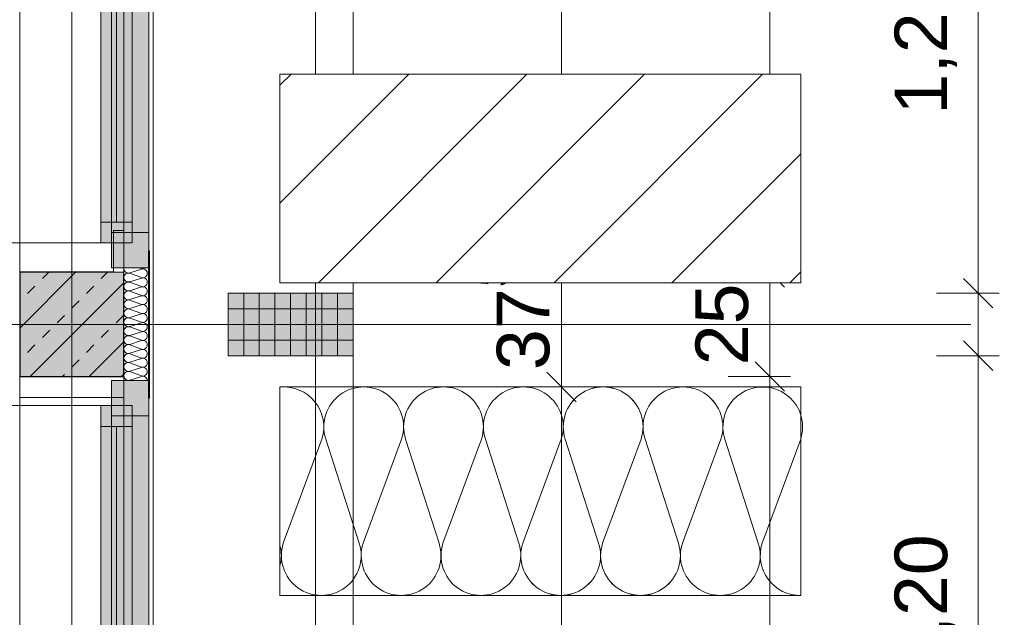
# Model space of a CAD drawing. Header units: metres. Extents: x -167 to 152, y -127 to 99.
# Tile 163 of 225: x -0.13 to 2.24, y -8.8 to -7.37. Entities that reach past the tile are written whole.
import ezdxf

# ---------------------------------------------------------------- set-up
doc = ezdxf.new("R2010")
doc.units = ezdxf.units.M
doc.header["$PDMODE"] = 1
doc.header["$PDSIZE"] = -2
for name, pattern in [('Achsen 01', [5.291531, 3.175, -1.058062, 0.352704, -0.705764]), ('gestrichelt - 01', [2, 1, -1]), ('ISO-07 Punktiert', [0.889, 0.127, -0.762]), ('Raster 01', [2, 1, -1]), ('VW-01 Strichlinie kurz', [2, 1, -1])]:
    doc.linetypes.add(name, pattern=pattern)
doc.layers.get('0').update_dxf_attribs({"lineweight": 25})
for name, color, linetype, lineweight, true_color in [('013_Beton und Stahlbetonarbeiten-000 Brüstung', 7, 'Continuous', 9, 0xa6a6a6), ('013_Beton und Stahlbetonarbeiten-000 Sichtbeton-333 Außenstütze', 5, 'Continuous', 5, 0x0000ff), ('013_Beton und Stahlbetonarbeiten-000 Sichtbeton-334 Außenwandöf', 5, 'Continuous', 5, 0x0000ff), ('014_Fassadenarbeiten-000 Aufsicht Betonfertigteile', 7, 'Continuous', 9, 0xc0c0c0), ('014_Fassadenarbeiten-330 mineralische Dämmung', 7, 'Continuous', 9, 0x666666), ('031_Metallbauarbeiten-330 Aufsicht Metallbauarbeiten', 7, 'Continuous', 9, 0xa6a6a6), ('032_Metallarbeiten-Fenster', 7, 'Continuous', 13, 0x444444), ('AV1-Achsen', 1, 'Achsen 01', 18, 0xff0000), ('AV1-Raster', 7, 'Raster 01', 9, 0xa6a6a6)]:
    doc.layers.add(name, color=color, linetype=linetype, lineweight=lineweight, true_color=true_color)
for name, color, linetype, lineweight in [('013_Beton und Stahlbetonarbeiten-000 Unterzüge', 7, 'ISO-07 Punktiert', 13), ('013_Beton und Stahlbetonarbeiten-330 Außenstützen', 7, 'Continuous', 25), ('014_Fassadenarbeiten-330 Betonfertigteile vertikal', 7, 'Continuous', 9), ('030_Sonnenschutzarbeiten-BLENDSCHUTZ', 7, 'Continuous', 5), ('039_Trockenbauarbeiten-340 Gipskarton', 7, 'Continuous', 9), ('039_Trockenbauarbeiten-alllg.', 7, 'Continuous', 9), ('_1.35m (3D)', 7, 'Continuous', 9), ('_GRU (2D)', 7, 'Continuous', 9), ('_Legende (2D)', 7, 'Continuous', 9), ('_OG 1 (2D)', 7, 'Continuous', 9), ('_OG 1 - DS (2D)', 7, 'Continuous', 9), ('Bemaßung-Bemaßung', 7, 'Continuous', 9), ('Keine', 7, 'Continuous', 9)]:
    doc.layers.add(name, color=color, linetype=linetype, lineweight=lineweight)
doc.layers.get('0').freeze()
doc.styles.add('Arial', font='arial.ttf')
doc.dimstyles.new('COE 50', dxfattribs={"dimtxt": 126.090495, "dimasz": 0.001414, "dimexe": 0.001, "dimexo": 0.01, "dimgap": 0.001, "dimtad": 1, "dimdec": 3, "dimtxsty": 'Arial', "dimblk": 'VW_SLASH-4', "dimblk1": 'VW_SLASH-4', "dimblk2": 'VW_SLASH-4', "dimcen": 0, "dimadec": 3, "dimazin": 0, "dimtfac": 0.8, "dimtdec": 3, "dimtix": 1, "dimtmove": 0, "dimatfit": 0, "dimldrblk": 'VW_SLASH-3', "dimfxl": 0.002, "dimfxlon": 1, "dimfrac": 2, "dimtolj": 1, "dimarcsym": 0})

# ---------------------------------------------------------------- blocks, each defined once
blk = doc.blocks.new('Group-2')
at = {"layer": 'AV1-Raster'}
blk.add_line((1.35, -8.1), (-40.5, -8.1), dxfattribs=at)
blk = doc.blocks.new('1.35m (3D)')
at = {"layer": 'AV1-Raster', "color": 7}
blk.add_blockref('Group-2', (0, 0), dxfattribs=at)
blk = doc.blocks.new('VW_SLASH-4')
at = {"color": 0, "linetype": 'ByBlock', "lineweight": -2, "transparency": 16777216}
blk.add_line((0, 0), (-1, 0), dxfattribs=at)
at = {"color": 0, "linetype": 'Continuous', "lineweight": 15, "transparency": 16777216, "flags": 128}
blk.add_lwpolyline([(0.5, 0.5), (-0.5, -0.5)], dxfattribs=at)
blk = doc.blocks.new('*D38')
at = {"layer": '030_Sonnenschutzarbeiten-BLENDSCHUTZ', "color": 0, "lineweight": -2}
for p, q in [((0.425, -8.25), (0.575, -8.25)), ((0.525, -10.6293), (0.525, -8.3207)), ((0.425, -10.7), (0.575, -10.7))]:
    blk.add_line(p, q, dxfattribs=at)
at = {"layer": 'Defpoints', "color": 0}
for p in [(-0.215, -8.25), (0.525, -8.25), (-0.215, -10.7)]:
    blk.add_point(p, dxfattribs=at)
at = {"layer": '030_Sonnenschutzarbeiten-BLENDSCHUTZ', "color": 0, "lineweight": -2, "xscale": 0.070693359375, "yscale": 0.070693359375, "zscale": 0.070693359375}
for p, rotation in [((0.525, -8.25), 90.00000000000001), ((0.525, -10.7), 270)]:
    blk.add_blockref('VW_SLASH-4', p, dxfattribs=dict(at, rotation=rotation))
at = {"layer": '030_Sonnenschutzarbeiten-BLENDSCHUTZ', "color": 0, "lineweight": 13, "insert": (0.3992, -9.475), "char_height": 0.12609, "attachment_point": 5, "rotation": 90, "style": 'Arial'}
blk.add_mtext('\\A1;2,45', dxfattribs=at)
blk = doc.blocks.new('VW_SLASH-3')
at = {"color": 0, "linetype": 'ByBlock', "lineweight": -2, "transparency": 16777216}
blk.add_line((0, 0), (-1, 0), dxfattribs=at)
at = {"color": 0, "linetype": 'Continuous', "lineweight": 15, "transparency": 16777216, "flags": 128}
blk.add_lwpolyline([(0.5, 0.5), (-0.5, -0.5)], dxfattribs=at)
blk = doc.blocks.new('*D412')
at = {"layer": 'Bemaßung-Bemaßung', "color": 0, "lineweight": -2}
for p, q in [((3.075, -5.4), (3.225, -5.4)), ((3.175, -8.0293), (3.175, -5.4707)), ((3.075, -8.1), (3.225, -8.1))]:
    blk.add_line(p, q, dxfattribs=at)
at = {"layer": 'Defpoints', "color": 0}
for p in [(0, -5.4), (3.175, -5.4), (0, -8.1)]:
    blk.add_point(p, dxfattribs=at)
at = {"layer": 'Bemaßung-Bemaßung', "color": 0, "lineweight": -2, "xscale": 0.070693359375, "yscale": 0.070693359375, "zscale": 0.070693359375}
for p, rotation in [((3.175, -5.4), 90), ((3.175, -8.1), 270)]:
    blk.add_blockref('VW_SLASH-4', p, dxfattribs=dict(at, rotation=rotation))
at = {"layer": 'Bemaßung-Bemaßung', "color": 0, "insert": (3.0492, -6.75), "char_height": 0.12609, "attachment_point": 5, "rotation": 90, "style": 'Arial'}
blk.add_mtext('\\A1;2,70', dxfattribs=at)
blk = doc.blocks.new('*D413')
at = {"layer": 'Bemaßung-Bemaßung', "color": 0, "lineweight": -2}
for p, q in [((3.075, -8.1), (3.225, -8.1)), ((3.175, -13.4293), (3.175, -8.1707)), ((3.075, -13.5), (3.225, -13.5))]:
    blk.add_line(p, q, dxfattribs=at)
at = {"layer": 'Defpoints', "color": 0}
for p in [(0, -8.1), (3.175, -8.1), (0, -13.5)]:
    blk.add_point(p, dxfattribs=at)
at = {"layer": 'Bemaßung-Bemaßung', "color": 0, "lineweight": -2, "xscale": 0.070693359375, "yscale": 0.070693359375, "zscale": 0.070693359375}
for p, rotation in [((3.175, -8.1), 90), ((3.175, -13.5), 270)]:
    blk.add_blockref('VW_SLASH-4', p, dxfattribs=dict(at, rotation=rotation))
at = {"layer": 'Bemaßung-Bemaßung', "color": 0, "insert": (3.0492, -10.8), "char_height": 0.12609, "attachment_point": 5, "rotation": 90, "style": 'Arial'}
blk.add_mtext('\\A1;5,40', dxfattribs=at)
blk = doc.blocks.new('*D510')
at = {"layer": 'Bemaßung-Bemaßung', "color": 0, "linetype": 'Continuous', "lineweight": -2}
for p, q in [((2.075, -6.825), (2.225, -6.825)), ((2.175, -7.9543), (2.175, -6.8957)), ((2.075, -8.025), (2.225, -8.025))]:
    blk.add_line(p, q, dxfattribs=at)
at = {"layer": 'Defpoints', "color": 0}
for p in [(0.675, -6.825), (2.175, -6.825), (0.675, -8.025)]:
    blk.add_point(p, dxfattribs=at)
at = {"layer": 'Bemaßung-Bemaßung', "color": 0, "lineweight": -2, "xscale": 0.070693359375, "yscale": 0.070693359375, "zscale": 0.070693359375}
for p, rotation in [((2.175, -6.825), 90), ((2.175, -8.025), 270)]:
    blk.add_blockref('VW_SLASH-4', p, dxfattribs=dict(at, rotation=rotation))
at = {"layer": 'Bemaßung-Bemaßung', "color": 0, "insert": (2.0492, -7.425), "char_height": 0.12609, "attachment_point": 5, "rotation": 90, "style": 'Arial'}
blk.add_mtext('\\A1;1,20', dxfattribs=at)
blk = doc.blocks.new('*D511')
at = {"layer": 'Bemaßung-Bemaßung', "color": 0, "linetype": 'Continuous', "lineweight": -2}
for p, q in [((2.175, -7.9543), (2.175, -7.8836)), ((2.075, -8.025), (2.225, -8.025)), ((2.175, -8.175), (2.175, -8.025)), ((2.075, -8.175), (2.225, -8.175)), ((2.175, -8.2457), (2.175, -8.3164))]:
    blk.add_line(p, q, dxfattribs=at)
at = {"layer": 'Defpoints', "color": 0}
for p in [(0.675, -8.025), (2.175, -8.025), (0.675, -8.175)]:
    blk.add_point(p, dxfattribs=at)
at = {"layer": 'Bemaßung-Bemaßung', "color": 0, "lineweight": -2, "xscale": 0.070693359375, "yscale": 0.070693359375, "zscale": 0.070693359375}
for p, rotation in [((2.175, -8.025), 270), ((2.175, -8.175), 90)]:
    blk.add_blockref('VW_SLASH-4', p, dxfattribs=dict(at, rotation=rotation))
at = {"layer": 'Bemaßung-Bemaßung', "color": 0, "insert": (2.3644, -8.1), "char_height": 0.12609, "attachment_point": 5, "rotation": 90, "style": 'Arial'}
blk.add_mtext('\\A1;15', dxfattribs=at)
blk = doc.blocks.new('*D512')
at = {"layer": 'Bemaßung-Bemaßung', "color": 0, "linetype": 'Continuous', "lineweight": -2}
for p, q in [((2.075, -8.175), (2.225, -8.175)), ((2.175, -9.3043), (2.175, -8.2457)), ((2.075, -9.375), (2.225, -9.375))]:
    blk.add_line(p, q, dxfattribs=at)
at = {"layer": 'Defpoints', "color": 0}
for p in [(0.675, -8.175), (2.175, -8.175), (0.675, -9.375)]:
    blk.add_point(p, dxfattribs=at)
at = {"layer": 'Bemaßung-Bemaßung', "color": 0, "lineweight": -2, "xscale": 0.070693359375, "yscale": 0.070693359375, "zscale": 0.070693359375}
for p, rotation in [((2.175, -8.175), 90), ((2.175, -9.375), 270)]:
    blk.add_blockref('VW_SLASH-4', p, dxfattribs=dict(at, rotation=rotation))
at = {"layer": 'Bemaßung-Bemaßung', "color": 0, "insert": (2.0492, -8.775), "char_height": 0.12609, "attachment_point": 5, "rotation": 90, "style": 'Arial'}
blk.add_mtext('\\A1;1,20', dxfattribs=at)
blk = doc.blocks.new('*D609')
at = {"layer": 'Bemaßung-Bemaßung', "color": 0, "linetype": 'Continuous', "lineweight": -2}
for p, q in [((1.075, -8.25), (1.225, -8.25)), ((1.175, -8.3207), (1.175, -13.2793)), ((1.075, -13.35), (1.225, -13.35))]:
    blk.add_line(p, q, dxfattribs=at)
at = {"layer": 'Defpoints', "color": 0}
for p in [(-0.125, -8.25), (-0.125, -13.35), (1.175, -13.35)]:
    blk.add_point(p, dxfattribs=at)
at = {"layer": 'Bemaßung-Bemaßung', "color": 0, "lineweight": -2, "xscale": 0.070693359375, "yscale": 0.070693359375, "zscale": 0.070693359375}
for p, rotation in [((1.175, -8.25), 90), ((1.175, -13.35), 270)]:
    blk.add_blockref('VW_SLASH-4', p, dxfattribs=dict(at, rotation=rotation))
at = {"layer": 'Bemaßung-Bemaßung', "color": 0, "insert": (1.0492, -10.8), "char_height": 0.12609, "attachment_point": 5, "rotation": 90, "style": 'Arial'}
blk.add_mtext('\\A1;5,10', dxfattribs=at)
blk = doc.blocks.new('*D610')
at = {"layer": 'Bemaßung-Bemaßung', "color": 0, "linetype": 'Continuous', "lineweight": -2}
for p, q in [((1.075, -7.875), (1.225, -7.875)), ((1.175, -7.9457), (1.175, -8.1793)), ((1.075, -8.25), (1.225, -8.25))]:
    blk.add_line(p, q, dxfattribs=at)
at = {"layer": 'Defpoints', "color": 0}
for p in [(-0.125, -7.875), (-0.125, -8.25), (1.175, -8.25)]:
    blk.add_point(p, dxfattribs=at)
at = {"layer": 'Bemaßung-Bemaßung', "color": 0, "lineweight": -2, "xscale": 0.070693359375, "yscale": 0.070693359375, "zscale": 0.070693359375}
for p, rotation in [((1.175, -7.875), 90), ((1.175, -8.25), 270)]:
    blk.add_blockref('VW_SLASH-4', p, dxfattribs=dict(at, rotation=rotation))
at = {"layer": 'Bemaßung-Bemaßung', "color": 0, "insert": (1.0396, -8.0625), "char_height": 0.12609, "attachment_point": 5, "rotation": 90, "style": 'Arial'}
blk.add_mtext('\\A1;37\\S5^ ;', dxfattribs=at)
blk = doc.blocks.new('*D611')
at = {"layer": 'Bemaßung-Bemaßung', "color": 0, "linetype": 'Continuous', "lineweight": -2}
for p, q in [((1.075, -5.625), (1.225, -5.625)), ((1.175, -5.6957), (1.175, -7.8043)), ((1.075, -7.875), (1.225, -7.875))]:
    blk.add_line(p, q, dxfattribs=at)
at = {"layer": 'Defpoints', "color": 0}
for p in [(-0.125, -5.625), (-0.125, -7.875), (1.175, -7.875)]:
    blk.add_point(p, dxfattribs=at)
at = {"layer": 'Bemaßung-Bemaßung', "color": 0, "lineweight": -2, "xscale": 0.070693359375, "yscale": 0.070693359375, "zscale": 0.070693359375}
for p, rotation in [((1.175, -5.625), 90.00000000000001), ((1.175, -7.875), 270)]:
    blk.add_blockref('VW_SLASH-4', p, dxfattribs=dict(at, rotation=rotation))
at = {"layer": 'Bemaßung-Bemaßung', "color": 0, "insert": (1.0492, -6.75), "char_height": 0.12609, "attachment_point": 5, "rotation": 90, "style": 'Arial'}
blk.add_mtext('\\A1;2,25', dxfattribs=at)
blk = doc.blocks.new('*D657')
at = {"layer": 'Bemaßung-Bemaßung', "color": 0, "lineweight": -2}
for p, q in [((1.575, -8.225), (1.725, -8.225)), ((1.675, -8.2957), (1.675, -10.6043)), ((1.575, -10.675), (1.725, -10.675))]:
    blk.add_line(p, q, dxfattribs=at)
at = {"layer": 'Defpoints', "color": 0}
for p in [(-0.125, -8.225), (-0.125, -10.675), (1.675, -10.675)]:
    blk.add_point(p, dxfattribs=at)
at = {"layer": 'Bemaßung-Bemaßung', "color": 0, "lineweight": -2, "xscale": 0.070693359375, "yscale": 0.070693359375, "zscale": 0.070693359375}
for p, rotation in [((1.675, -8.225), 90.00000000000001), ((1.675, -10.675), 270)]:
    blk.add_blockref('VW_SLASH-4', p, dxfattribs=dict(at, rotation=rotation))
at = {"layer": 'Bemaßung-Bemaßung', "color": 0, "insert": (1.5492, -9.45), "char_height": 0.12609, "attachment_point": 5, "rotation": 90, "style": 'Arial'}
blk.add_mtext('\\A1;2,45', dxfattribs=at)
blk = doc.blocks.new('*D658')
at = {"layer": 'Bemaßung-Bemaßung', "color": 0, "lineweight": -2}
for p, q in [((1.675, -7.9043), (1.675, -7.8336)), ((1.575, -7.975), (1.725, -7.975)), ((1.675, -7.975), (1.675, -8.225)), ((1.575, -8.225), (1.725, -8.225)), ((1.675, -8.2957), (1.675, -8.3664))]:
    blk.add_line(p, q, dxfattribs=at)
at = {"layer": 'Defpoints', "color": 0}
for p in [(-0.125, -7.975), (-0.125, -8.225), (1.675, -8.225)]:
    blk.add_point(p, dxfattribs=at)
at = {"layer": 'Bemaßung-Bemaßung', "color": 0, "lineweight": -2, "xscale": 0.070693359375, "yscale": 0.070693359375, "zscale": 0.070693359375}
for p, rotation in [((1.675, -7.975), 270), ((1.675, -8.225), 90)]:
    blk.add_blockref('VW_SLASH-4', p, dxfattribs=dict(at, rotation=rotation))
at = {"layer": 'Bemaßung-Bemaßung', "color": 0, "insert": (1.5606, -8.1), "char_height": 0.12609, "attachment_point": 5, "rotation": 90, "style": 'Arial'}
blk.add_mtext('\\A1;25', dxfattribs=at)
blk = doc.blocks.new('*D659')
at = {"layer": 'Bemaßung-Bemaßung', "color": 0, "lineweight": -2}
for p, q in [((1.575, -5.525), (1.725, -5.525)), ((1.675, -5.5957), (1.675, -7.9043)), ((1.575, -7.975), (1.725, -7.975))]:
    blk.add_line(p, q, dxfattribs=at)
at = {"layer": 'Defpoints', "color": 0}
for p in [(-0.125, -5.525), (-0.125, -7.975), (1.675, -7.975)]:
    blk.add_point(p, dxfattribs=at)
at = {"layer": 'Bemaßung-Bemaßung', "color": 0, "lineweight": -2, "xscale": 0.070693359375, "yscale": 0.070693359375, "zscale": 0.070693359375}
for p, rotation in [((1.675, -5.525), 90.00000000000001), ((1.675, -7.975), 270)]:
    blk.add_blockref('VW_SLASH-4', p, dxfattribs=dict(at, rotation=rotation))
at = {"layer": 'Bemaßung-Bemaßung', "color": 0, "insert": (1.5492, -6.75), "char_height": 0.12609, "attachment_point": 5, "rotation": 90, "style": 'Arial'}
blk.add_mtext('\\A1;2,45', dxfattribs=at)
blk = doc.blocks.new('COE - Fenster 01')
at = {"layer": '032_Metallarbeiten-Fenster', "linetype": 'Continuous', "lineweight": 0}
for points in [[(-0.03, 2.515), (-0.03, 2.43), (0.06, 2.43), (0.06, 2.515)], [(0.02, 2.455), (0.02, 2.405), (-0.055, 2.405), (-0.055, 2.455)], [(-0.03, 2.43), (0.06, 2.43), (0.06, 0.17), (-0.03, 0.17)], [(0.02, 2.405), (0.02, 1.375), (-0.055, 1.375), (-0.055, 2.405)], [(0.02, 1.375), (0.02, 1.325), (-0.055, 1.325), (-0.055, 1.375)], [(0.06, 1.375), (0.06, 1.225), (-0.03, 1.225), (-0.03, 1.375)], [(0.02, 1.225), (0.02, 1.275), (-0.055, 1.275), (-0.055, 1.225)], [(0.02, 0.195), (0.02, 1.225), (-0.055, 1.225), (-0.055, 0.195)], [(0.02, 0.145), (0.02, 0.195), (-0.055, 0.195), (-0.055, 0.145)], [(0.06, 0.17), (-0.03, 0.17), (-0.03, 0.085), (0.06, 0.085)]]:
    blk.add_hatch(color=7, dxfattribs=at).paths.add_polyline_path(points)
at = {"layer": '032_Metallarbeiten-Fenster', "color": 7, "linetype": 'gestrichelt - 01', "lineweight": 18, "transparency": 33554687}
for p, q in [((-0.055, 2.455), (-1.185, 2.455)), ((-0.055, 0.145), (-1.185, 0.145))]:
    blk.add_line(p, q, dxfattribs=at)
at = {"layer": '032_Metallarbeiten-Fenster', "color": 7, "lineweight": 18}
for p, q in [((-0.0175, 2.405), (-0.0175, 1.375)), ((-0.0175, 0.195), (-0.0175, 1.225))]:
    blk.add_line(p, q, dxfattribs=at)
at = {"layer": '032_Metallarbeiten-Fenster', "color": 7, "lineweight": 18, "flags": 128}
for points in [[(-0.03, 2.515), (-0.03, 2.43), (0.06, 2.43), (0.06, 2.515)], [(0.02, 2.455), (0.02, 2.405), (-0.055, 2.405), (-0.055, 2.455)], [(-0.03, 2.43), (0.06, 2.43), (0.06, 0.17), (-0.03, 0.17)], [(0.02, 2.405), (0.02, 1.375), (-0.055, 1.375), (-0.055, 2.405)], [(0.02, 1.375), (0.02, 1.325), (-0.055, 1.325), (-0.055, 1.375)], [(0.06, 1.375), (0.06, 1.225), (-0.03, 1.225), (-0.03, 1.375)], [(0.02, 1.225), (0.02, 1.275), (-0.055, 1.275), (-0.055, 1.225)], [(0.02, 0.195), (0.02, 1.225), (-0.055, 1.225), (-0.055, 0.195)], [(0.02, 0.145), (0.02, 0.195), (-0.055, 0.195), (-0.055, 0.145)], [(0.06, 0.17), (-0.03, 0.17), (-0.03, 0.085), (0.06, 0.085)]]:
    blk.add_lwpolyline(points, close=True, dxfattribs=at)
at = {"layer": '032_Metallarbeiten-Fenster', "color": 7, "linetype": 'gestrichelt - 01', "lineweight": 18, "transparency": 33554687}
for centre, start, end in [((-0.055, 2.455), 180.0004, 270), ((-0.055, 0.145), 90, 179.9996)]:
    blk.add_arc(centre, 1.13, start, end, dxfattribs=at)
blk = doc.blocks.new('Group-484')
at = {"layer": '014_Fassadenarbeiten-330 mineralische Dämmung', "transparency": 33554687, "flags": 128}
for points in [[(15.3239, -23.284, 0.513088), (15.3342, -23.27), (15.3252, -23.242, -1.372995), (15.3456, -23.242), (15.3353, -23.27, 1.372583), (15.3557, -23.27), (15.3467, -23.242, -1.372995), (15.3671, -23.242), (15.3567, -23.27, 1.372583), (15.3771, -23.27)], [(15.3353, -23.27, 1.372583), (15.3557, -23.27), (15.3467, -23.242, -1.372995), (15.3671, -23.242), (15.3567, -23.27, 1.372583), (15.3771, -23.27), (15.3681, -23.242, -1.372995), (15.3885, -23.242), (15.3782, -23.27, 1.372583), (15.3986, -23.27), (15.3896, -23.242, -1.372995), (15.41, -23.242), (15.3996, -23.27, 1.372583), (15.42, -23.27), (15.411, -23.242, -1.372995), (15.4314, -23.242), (15.4211, -23.27, 1.372583), (15.4415, -23.27), (15.4325, -23.242, -1.372995), (15.4529, -23.242), (15.4425, -23.27, 1.372583), (15.4629, -23.27), (15.4539, -23.242, -1.372995), (15.4743, -23.242), (15.464, -23.27, 1.372583), (15.4844, -23.27), (15.4754, -23.242, -1.372995), (15.4958, -23.242), (15.4854, -23.27, 1.372583), (15.5058, -23.27), (15.4968, -23.242, -1.372995), (15.5172, -23.242), (15.5069, -23.27, 1.372583), (15.5273, -23.27), (15.5183, -23.242, -1.372995), (15.5387, -23.242), (15.5283, -23.27, 1.372583), (15.5487, -23.27), (15.5397, -23.242, -1.372995), (15.5601, -23.242), (15.5498, -23.27, 1.372583), (15.5702, -23.27), (15.5612, -23.242, -1.372995), (15.5816, -23.242)], [(15.5283, -23.27, 0.324435), (15.5322, -23.282, 0.324435), (15.5448, -23.282, 0.324435), (15.5487, -23.27), (15.5397, -23.242, -0.324488), (15.5436, -23.23, -0.324488), (15.5562, -23.23, -0.324488), (15.5601, -23.242), (15.5498, -23.27, 0.324435), (15.5537, -23.282, 0.324435), (15.5663, -23.282, 0.324435), (15.5702, -23.27), (15.5612, -23.242, -0.324488), (15.5651, -23.23, -0.324488), (15.5777, -23.23, -0.324488), (15.5816, -23.242), (15.5712, -23.27, 0.324435), (15.5751, -23.282, 0.324435), (15.5877, -23.282, 0.324435), (15.5916, -23.27), (15.5826, -23.242, -0.540253), (15.5939, -23.228)], [(15.5939, -23.2791, -0.225321), (15.5927, -23.27), (15.5939, -23.2667)]]:
    blk.add_lwpolyline(points, format="xyb", dxfattribs=at)
blk = doc.blocks.new('Group-488')
at = {"layer": '014_Fassadenarbeiten-330 mineralische Dämmung', "transparency": 33554687}
blk.add_blockref('Group-484', (0, 0), dxfattribs=at)
blk = doc.blocks.new('Parametric Object-67')
at = {"layer": '014_Fassadenarbeiten-330 mineralische Dämmung', "color": 7, "transparency": 33554687}
blk.add_blockref('Group-488', (0, 0), dxfattribs=at)
at = {"layer": '014_Fassadenarbeiten-330 mineralische Dämmung', "color": 0, "flags": 1}
for tag in ['IFC_UUID', 'instanceID', 'prm0_name', 'prm0_type', 'prm0_value', 'prm1_name', 'prm1_type', 'prm1_value', 'prm2_name', 'prm2_type', 'prm2_value', 'prm3_name', 'prm3_type', 'prm3_value', 'prm4_name', 'prm4_type', 'prm4_value', 'prm5_name', 'prm5_type', 'prm5_value', 'prm6_name', 'prm6_type', 'prm6_value']:
    blk.add_attdef(tag, (0.1225, -8.235), '', height=0.00018, dxfattribs=at)
blk = doc.blocks.new('Group-799')
at = {"layer": 'Keine', "color": 253, "linetype": 'Continuous', "lineweight": 9, "transparency": 33554687, "flags": 128}
for points in [[(-103.3505, 16.222, -0.324435), (-103.3854, 16.1152, -0.324435), (-103.4978, 16.1152, -0.324435), (-103.5327, 16.222), (-103.4403, 16.472, 0.324488), (-103.4751, 16.5788, 0.324488), (-103.5875, 16.5788, 0.324488), (-103.6224, 16.472), (-103.542, 16.222, -0.324435), (-103.5769, 16.1152, -0.324435), (-103.6893, 16.1152, -0.324435), (-103.7242, 16.222), (-103.6318, 16.472, 0.54007), (-103.7322, 16.5965)], [(-103.7242, 16.222, 1.372583), (-103.542, 16.222), (-103.6224, 16.472, -1.372995), (-103.4403, 16.472), (-103.5327, 16.222, 1.372583), (-103.3505, 16.222), (-103.4309, 16.472, -1.372995), (-103.2487, 16.472), (-103.3412, 16.222, 1.372583), (-103.159, 16.222), (-103.2394, 16.472, -1.372995), (-103.0572, 16.472), (-103.1496, 16.222, 1.372583), (-102.9675, 16.222), (-103.0479, 16.472, -1.372995), (-102.8657, 16.472), (-102.9581, 16.222, 1.372583), (-102.776, 16.222), (-102.8563, 16.472, -1.372995), (-102.6742, 16.472)], [(-103.1496, 16.222, 0.324435), (-103.1147, 16.1152, 0.324435), (-103.0024, 16.1152, 0.324435), (-102.9675, 16.222), (-103.0479, 16.472, -0.324488), (-103.013, 16.5788, -0.324488), (-102.9006, 16.5788, -0.324488), (-102.8657, 16.472), (-102.9581, 16.222, 0.324435), (-102.9232, 16.1152, 0.324435), (-102.8109, 16.1152, 0.324435), (-102.776, 16.222), (-102.8563, 16.472, -0.324488), (-102.8214, 16.5788, -0.324488), (-102.7091, 16.5788, -0.324488), (-102.6742, 16.472), (-102.7666, 16.222, 0.324435), (-102.7317, 16.1152, 0.324435), (-102.6194, 16.1152, 0.324435), (-102.5845, 16.222), (-102.6648, 16.472, -0.269436), (-102.6444, 16.5659, -0.269436), (-102.5526, 16.5946, -0.269436), (-102.4822, 16.5292)], [(-102.4822, 16.5292, -0.14867), (-102.4822, 16.4735)], [(-102.4822, 16.4735, -0.004159), (-102.4827, 16.472), (-102.5751, 16.222, 0.514712), (-102.4822, 16.097)], [(-103.7322, 16.2174, -0.131588), (-103.7322, 16.1679)]]:
    blk.add_lwpolyline(points, format="xyb", dxfattribs=at)
blk = doc.blocks.new('Group-800')
at = {"layer": 'Keine', "color": 7, "transparency": 33554687}
blk.add_blockref('Group-799', (0, 0), dxfattribs=at)
blk = doc.blocks.new('Parametric Object-87')
at = {"layer": 'Keine', "color": 7, "transparency": 33554687}
blk.add_blockref('Group-800', (0, 0), dxfattribs=at)
at = {"layer": 'Keine', "color": 0, "flags": 1}
for tag in ['instanceID', 'IFC_UUID', 'prm0_name', 'prm0_type', 'prm0_value', 'prm1_name', 'prm1_type', 'prm1_value', 'prm2_name', 'prm2_type', 'prm2_value', 'prm3_name', 'prm3_type', 'prm3_value', 'prm4_name', 'prm4_type', 'prm4_value', 'prm5_name', 'prm5_type', 'prm5_value', 'prm6_name', 'prm6_type', 'prm6_value']:
    blk.add_attdef(tag, (0.4863, -8.7725), '', height=0.00018, dxfattribs=at)
blk = doc.blocks.new('Legende (2D)')
at = {"layer": 'Keine', "color": 7, "linetype": 'Continuous', "lineweight": 9, "transparency": 33554687, "flags": 128}
blk.add_lwpolyline([(0.4996, -8.75), (1.7496, -8.75), (1.7496, -8.25), (0.4996, -8.25)], close=True, dxfattribs=at)
at = {"layer": 'Keine', "color": 253, "transparency": 33554687}
blk.add_blockref('Parametric Object-87', (104.2318, -24.847), dxfattribs=at)
at = {"color": 255, "linetype": 'Continuous', "lineweight": 9, "transparency": 33554508}
blk.add_wipeout([(0.4996, -8), (0.4996, -7.5), (1.7496, -7.5), (1.7496, -8)], dxfattribs=at).dxf.layer = 'Keine'
at = {"layer": 'Keine', "linetype": 'Continuous', "lineweight": 9, "transparency": 33554508}
h = blk.add_hatch(dxfattribs=at)
h.set_pattern_fill('Backstein 4mm SRF', style=0, pattern_type=2)
h.set_pattern_definition([(45, (1.12457, -7.75), (0.14142, -0.14142), [])])
h.paths.add_polyline_path([(0.4996, -8), (0.4996, -7.5), (1.7496, -7.5), (1.7496, -8)])
at = {"layer": 'Keine', "color": 7, "linetype": 'Continuous', "lineweight": 9, "transparency": 33554687, "flags": 128}
blk.add_lwpolyline([(0.4996, -8), (0.4996, -7.5), (1.7496, -7.5), (1.7496, -8)], close=True, dxfattribs=at)
blk = doc.blocks.new('Group-744')
at = {"layer": 'AV1-Achsen'}
blk.add_line((0, -26.5), (0, 4.9), dxfattribs=at)
blk = doc.blocks.new('Group-757')
at = {"layer": 'AV1-Achsen'}
blk.add_line((-43.35, -8.1), (4.2, -8.1), dxfattribs=at)
blk = doc.blocks.new('GRU (2D)')
at = {"layer": 'AV1-Achsen', "color": 7}
for name in ['Group-744', 'Group-757']:
    blk.add_blockref(name, (0, 0), dxfattribs=at)
blk = doc.blocks.new('OG 1 - DS (2D)')
at = {"layer": '030_Sonnenschutzarbeiten-BLENDSCHUTZ', "color": 7, "lineweight": 13}
dim = blk.add_linear_dim(base=(0.525, -8.25), p1=(-0.215, -10.7), p2=(-0.215, -8.25), angle=270, text='2,45', dimstyle='COE 50', override={"dimtxt": 0.12609, "dimasz": 0.070693, "dimexe": 0.05, "dimgap": 0.05, "dimpost": '<>', "dimtxsty": 'Arial', "dimtmove": 2, "dimfxl": 0.1}, dxfattribs=at)
dim.commit()
dim.dimension.update_dxf_attribs({"geometry": '*D38', "text_midpoint": (0.3992, -9.475)})
blk = doc.blocks.new('OG 1 (2D)')
at = {"layer": '013_Beton und Stahlbetonarbeiten-000 Sichtbeton-333 Außenstütze', "color": 30}
blk.add_solid([(-0.125, -8.025), (-0.125, -8.175), (-0.075, -8.025), (-0.075, -8.175)], dxfattribs=at)
at = {"layer": '013_Beton und Stahlbetonarbeiten-000 Sichtbeton-334 Außenwandöf', "color": 30}
blk.add_solid([(-0.125, -8.225), (0.125, -8.225), (-0.125, -8.175), (0.125, -8.175)], dxfattribs=at)
at = {"layer": '014_Fassadenarbeiten-000 Aufsicht Betonfertigteile', "flags": 128}
blk.add_lwpolyline([(0.305, -21.905), (0.305, 0.305), (0.675, 0.675), (0.675, -22.275)], close=True, dxfattribs=at)
at = {"layer": 'Bemaßung-Bemaßung', "linetype": 'Continuous'}
for base, p1, p2, text, override, picture, middle in [((2.175, -6.825), (0.675, -8.025), (0.675, -6.825), '1,20', {"dimtxt": 0.12609, "dimasz": 0.070693, "dimexe": 0.05, "dimgap": 0.05, "dimpost": '<>', "dimtxsty": 'Arial', "dimtmove": 2, "dimfxl": 0.1}, '*D510', (2.0492, -7.425)), ((2.175, -8.025), (0.675, -8.175), (0.675, -8.025), '15', {"dimtxt": 0.12609, "dimasz": 0.070693, "dimexe": 0.05, "dimgap": 0.05, "dimpost": '<>', "dimtxsty": 'Arial', "dimtix": 0, "dimtmove": 2, "dimfxl": 0.1}, '*D511', (2.3644, -8.1)), ((2.175, -8.175), (0.675, -9.375), (0.675, -8.175), '1,20', {"dimtxt": 0.12609, "dimasz": 0.070693, "dimexe": 0.05, "dimgap": 0.05, "dimpost": '<>', "dimtxsty": 'Arial', "dimtmove": 2, "dimfxl": 0.1}, '*D512', (2.0492, -8.775))]:
    dim = blk.add_linear_dim(base=base, p1=p1, p2=p2, angle=270, text=text, dimstyle='COE 50', override=override, dxfattribs=at)
    dim.commit()
    dim.dimension.update_dxf_attribs({"geometry": picture, "text_midpoint": middle})
at = {"color": 255}
for points in [[(-0.125, -7.975), (-0.125, -5.525), (0.125, -5.525), (0.125, -7.975)], [(-0.125, -10.675), (-0.125, -8.275), (0.125, -8.275), (0.125, -10.675)]]:
    blk.add_wipeout(points, dxfattribs=at).dxf.layer = '013_Beton und Stahlbetonarbeiten-000 Brüstung'
at = {"layer": '013_Beton und Stahlbetonarbeiten-330 Außenstützen', "linetype": 'Continuous', "lineweight": 0, "true_color": 0xc0c0c0}
blk.add_hatch(color=9, dxfattribs=at).paths.add_polyline_path([(0.125, -7.975), (-0.125, -7.975), (-0.125, -8.225), (0.125, -8.225)])
at = {"layer": '013_Beton und Stahlbetonarbeiten-330 Außenstützen', "linetype": 'Continuous', "lineweight": 13}
h = blk.add_hatch(dxfattribs=at)
h.set_pattern_fill('Stahlbeton', color=251, style=0, pattern_type=2)
h.set_pattern_definition([(45, (0, 0), (0.0707107, -0.0707107), [0.025, -0.025])])
h.paths.add_polyline_path([(0.125, -7.975), (-0.125, -7.975), (-0.125, -8.225), (0.125, -8.225)])
h = blk.add_hatch(dxfattribs=at)
h.set_pattern_fill('Stahlbeton-1', color=251, style=0, pattern_type=2)
h.set_pattern_definition([(-135, (0.03106, -0.03313), (0.0707107, -0.0707107), [])])
h.paths.add_polyline_path([(0.125, -7.975), (-0.125, -7.975), (-0.125, -8.225), (0.125, -8.225)])
at = {"layer": '013_Beton und Stahlbetonarbeiten-000 Brüstung', "flags": 128}
for points in [[(-0.125, -7.975), (-0.125, -5.525), (0.125, -5.525), (0.125, -7.975)], [(-0.125, -10.675), (-0.125, -8.275), (0.125, -8.275), (0.125, -10.675)]]:
    blk.add_lwpolyline(points, close=True, dxfattribs=at)
at = {"layer": '013_Beton und Stahlbetonarbeiten-000 Unterzüge', "linetype": 'VW-01 Strichlinie kurz', "flags": 128}
blk.add_lwpolyline([(-0.125, -10.675), (-0.125, -8.225), (0.125, -8.225), (0.125, -10.675)], close=True, dxfattribs=at)
at = {"layer": '013_Beton und Stahlbetonarbeiten-330 Außenstützen', "flags": 128}
blk.add_lwpolyline([(0.125, -7.975), (-0.125, -7.975), (-0.125, -8.225), (0.125, -8.225)], close=True, dxfattribs=at)
at = {"layer": '039_Trockenbauarbeiten-alllg.'}
for p, q in [((0, -5.525), (0, -7.975)), ((0, -8.225), (0, -10.675))]:
    blk.add_line(p, q, dxfattribs=at)
at = {"color": 255}
blk.add_wipeout([(0.585, -5.475), (0.585, -8.1), (0.195, -8.1), (0.195, -5.475)], dxfattribs=at).dxf.layer = '031_Metallbauarbeiten-330 Aufsicht Metallbauarbeiten'
at = {"layer": '031_Metallbauarbeiten-330 Aufsicht Metallbauarbeiten', "flags": 128}
blk.add_lwpolyline([(0.585, -5.475), (0.585, -8.1), (0.195, -8.1), (0.195, -5.475)], close=True, dxfattribs=at)
at = {"layer": 'Bemaßung-Bemaßung'}
dim = blk.add_linear_dim(base=(1.675, -7.975), p1=(-0.125, -5.525), p2=(-0.125, -7.975), angle=270, text='2,45', dimstyle='COE 50', override={"dimtxt": 0.12609, "dimasz": 0.070693, "dimexe": 0.05, "dimgap": 0.05, "dimpost": '<>', "dimtxsty": 'Arial', "dimtmove": 2, "dimfxl": 0.1}, dxfattribs=at)
dim.commit()
dim.dimension.update_dxf_attribs({"geometry": '*D659', "text_midpoint": (1.5492, -6.75)})
at = {"layer": 'Bemaßung-Bemaßung', "linetype": 'Continuous'}
dim = blk.add_linear_dim(base=(1.175, -7.875), p1=(-0.125, -5.625), p2=(-0.125, -7.875), angle=270, text='2,25', dimstyle='COE 50', override={"dimtxt": 0.12609, "dimasz": 0.070693, "dimexe": 0.05, "dimgap": 0.05, "dimpost": '<>', "dimtxsty": 'Arial', "dimtmove": 2, "dimfxl": 0.1}, dxfattribs=at)
dim.commit()
dim.dimension.update_dxf_attribs({"geometry": '*D611', "text_midpoint": (1.0492, -6.75)})
at = {"color": 255}
blk.add_wipeout([(0.195, -8.1), (0.585, -8.1), (0.585, -10.8), (0.195, -10.8)], dxfattribs=at).dxf.layer = '031_Metallbauarbeiten-330 Aufsicht Metallbauarbeiten'
at = {"layer": '014_Fassadenarbeiten-330 Betonfertigteile vertikal', "linetype": 'Continuous', "lineweight": 0}
blk.add_hatch(color=9, dxfattribs=at).paths.add_polyline_path([(0.675, -8.025), (0.675, -8.175), (0.375, -8.175), (0.375, -8.025)])
at = {"layer": '014_Fassadenarbeiten-330 Betonfertigteile vertikal', "linetype": 'Continuous', "lineweight": 9}
h = blk.add_hatch(dxfattribs=at)
h.set_pattern_fill('Stahlbetonfertigteil', color=8, style=0, pattern_type=2)
h.set_pattern_definition([(-90, (0, 0), (0.0375, 0), [])])
h.paths.add_polyline_path([(0.675, -8.025), (0.675, -8.175), (0.375, -8.175), (0.375, -8.025)])
at = {"layer": '014_Fassadenarbeiten-330 Betonfertigteile vertikal', "linetype": 'Continuous', "lineweight": 13}
h = blk.add_hatch(dxfattribs=at)
h.set_pattern_fill('Stahlbetonfertigteil-1', color=8, style=0, pattern_type=2)
h.set_pattern_definition([(0, (0, 0), (2e-18, -0.0375), [])])
h.paths.add_polyline_path([(0.675, -8.025), (0.675, -8.175), (0.375, -8.175), (0.375, -8.025)])
at = {"layer": '032_Metallarbeiten-Fenster', "linetype": 'Continuous', "lineweight": 0, "transparency": 33554687}
blk.add_hatch(color=181, dxfattribs=at).paths.add_polyline_path([(0.1863, -7.9231), (0.1863, -8.2769), (0.1843, -8.2769), (0.1843, -7.9231)])
at = {"layer": '014_Fassadenarbeiten-330 Betonfertigteile vertikal', "flags": 128}
blk.add_lwpolyline([(0.675, -8.025), (0.675, -8.175), (0.375, -8.175), (0.375, -8.025)], close=True, dxfattribs=at)
at = {"layer": '031_Metallbauarbeiten-330 Aufsicht Metallbauarbeiten', "flags": 128}
blk.add_lwpolyline([(0.195, -8.1), (0.585, -8.1), (0.585, -10.8), (0.195, -10.8)], close=True, dxfattribs=at)
at = {"layer": '032_Metallarbeiten-Fenster', "color": 7, "linetype": 'Continuous', "lineweight": 9, "transparency": 33554687, "flags": 128}
blk.add_lwpolyline([(0.1863, -7.9231), (0.1863, -8.2769), (0.1843, -8.2769), (0.1843, -7.9231)], close=True, dxfattribs=at)
at = {"layer": '032_Metallarbeiten-Fenster', "color": 7, "xscale": -1, "rotation": 180}
blk.add_blockref('COE - Fenster 01', (0.125, -8.1495), dxfattribs=at)
at = {"layer": 'Bemaßung-Bemaßung', "color": 1}
for p1, p2, text, picture, middle in [((0, -8.1), (0, -5.4), '2,70', '*D412', (3.0492, -6.75)), ((0, -13.5), (0, -8.1), '5,40', '*D413', (3.0492, -10.8))]:
    dim = blk.add_aligned_dim(p1=p1, p2=p2, distance=-3.175, text=text, dimstyle='COE 50', override={"dimtxt": 0.12609, "dimasz": 0.070693, "dimexe": 0.05, "dimgap": 0.05, "dimpost": '<>', "dimtxsty": 'Arial', "dimtmove": 2, "dimfxl": 0.1}, dxfattribs=at)
    dim.commit()
    dim.dimension.update_dxf_attribs({"geometry": picture, "text_midpoint": middle})
at = {"layer": 'Bemaßung-Bemaßung'}
for base, p1, p2, text, picture, middle in [((1.675, -8.225), (-0.125, -7.975), (-0.125, -8.225), '25', '*D658', (1.5606, -8.1)), ((1.675, -10.675), (-0.125, -8.225), (-0.125, -10.675), '2,45', '*D657', (1.5492, -9.45))]:
    dim = blk.add_linear_dim(base=base, p1=p1, p2=p2, angle=270, text=text, dimstyle='COE 50', override={"dimtxt": 0.12609, "dimasz": 0.070693, "dimexe": 0.05, "dimgap": 0.05, "dimpost": '<>', "dimtxsty": 'Arial', "dimtmove": 2, "dimfxl": 0.1}, dxfattribs=at)
    dim.commit()
    dim.dimension.update_dxf_attribs({"geometry": picture, "text_midpoint": middle})
at = {"layer": 'Bemaßung-Bemaßung', "linetype": 'Continuous'}
for base, p1, p2, text, picture, middle in [((1.175, -8.25), (-0.125, -7.875), (-0.125, -8.25), '37\\S5^ ;', '*D610', (1.0396, -8.0625)), ((1.175, -13.35), (-0.125, -8.25), (-0.125, -13.35), '5,10', '*D609', (1.0492, -10.8))]:
    dim = blk.add_linear_dim(base=base, p1=p1, p2=p2, angle=270, text=text, dimstyle='COE 50', override={"dimtxt": 0.12609, "dimasz": 0.070693, "dimexe": 0.05, "dimgap": 0.05, "dimpost": '<>', "dimtxsty": 'Arial', "dimtmove": 2, "dimfxl": 0.1}, dxfattribs=at)
    dim.commit()
    dim.dimension.update_dxf_attribs({"geometry": picture, "text_midpoint": middle})
at = {"color": 255}
blk.add_wipeout([(0.1, -7.875), (0.125, -7.875), (0.125, -7.975), (0.1, -7.975)], dxfattribs=at).dxf.layer = '039_Trockenbauarbeiten-340 Gipskarton'
at = {"layer": '013_Beton und Stahlbetonarbeiten-000 Sichtbeton-334 Außenwandöf', "color": 30}
blk.add_solid([(-0.125, -8.025), (0.125, -8.025), (-0.125, -7.975), (0.125, -7.975)], dxfattribs=at)
at = {"layer": '013_Beton und Stahlbetonarbeiten-000 Unterzüge', "linetype": 'VW-01 Strichlinie kurz', "flags": 128}
blk.add_lwpolyline([(-0.125, -7.975), (-0.125, -5.525), (0.125, -5.525), (0.125, -7.975)], close=True, dxfattribs=at)
at = {"layer": '039_Trockenbauarbeiten-340 Gipskarton', "flags": 128}
blk.add_lwpolyline([(0.1, -7.875), (0.125, -7.875), (0.125, -7.975), (0.1, -7.975)], close=True, dxfattribs=at)
at = {"layer": '014_Fassadenarbeiten-330 mineralische Dämmung', "rotation": 90}
blk.add_blockref('Parametric Object-67', (-23.103, -23.5589), dxfattribs=at)
at = {"layer": '032_Metallarbeiten-Fenster', "color": 7, "xscale": -1, "rotation": 180}
blk.add_blockref('COE - Fenster 01', (0.125, -5.4495), dxfattribs=at)

msp = doc.modelspace()

# ---------------------------------------------------------------- block references
at = {"layer": '_1.35m (3D)'}
msp.add_blockref('1.35m (3D)', (0, 0), dxfattribs=at)

# ---------------------------------------------------------------- next in the draw order: block references
at = {"layer": '_OG 1 - DS (2D)'}
msp.add_blockref('OG 1 - DS (2D)', (0, 0), dxfattribs=at)

# ---------------------------------------------------------------- next in the draw order: block references
at = {"layer": '_OG 1 (2D)'}
msp.add_blockref('OG 1 (2D)', (0, 0), dxfattribs=at)

# ---------------------------------------------------------------- next in the draw order: block references
at = {"layer": '_Legende (2D)'}
msp.add_blockref('Legende (2D)', (0, 0), dxfattribs=at)

# ---------------------------------------------------------------- next in the draw order: block references
at = {"layer": '_GRU (2D)'}
msp.add_blockref('GRU (2D)', (0, 0), dxfattribs=at)

doc.saveas('drawing.dxf')
